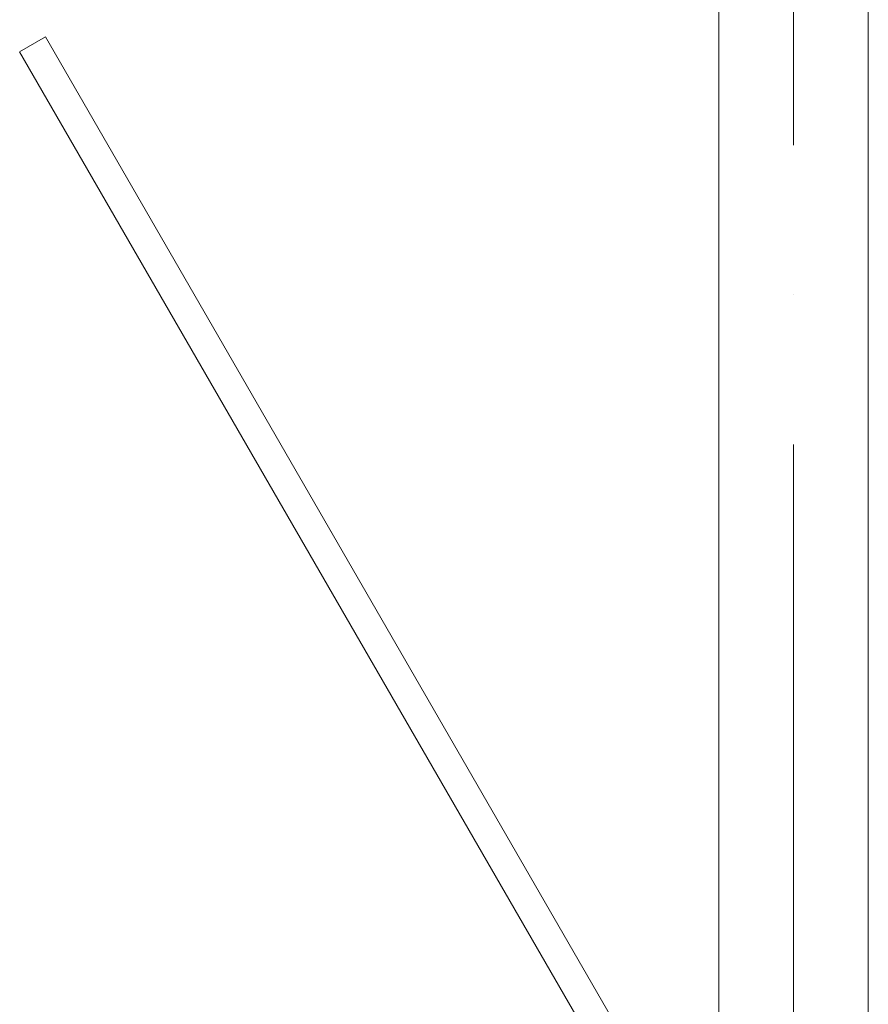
# Model space of a CAD drawing. Header units: millimetres. Extents: x -5460 to 47962, y 30005 to 103451.
# Tile 37 of 63: x 9143 to 10278, y 46457 to 47774. Entities that reach past the tile are written whole.
import ezdxf

# ---------------------------------------------------------------- set-up
doc = ezdxf.new("R2010")
doc.units = ezdxf.units.MM
doc.linetypes.add('4_ Штрихпунктир_ 10 х 2 мм', pattern=[1400, 1000, -200, 0, -200])
for name, color, linetype, lineweight in [('A-DOOR-____-MCUT', 7, 'Continuous', 18), ('A-DOOR-____-OTLN', 7, 'Continuous', 9), ('A-WALL-____-OTLN', 7, 'Continuous', 9), ('S-GRID-____-OTLN', 7, 'Continuous', 9)]:
    doc.layers.add(name, color=color, linetype=linetype, lineweight=lineweight)

# ---------------------------------------------------------------- blocks, each defined once
blk = doc.blocks.new('Наметкина 10_РД_АР_К1_отсоединено_rvt-1-ВКК_01_К1_З_ЭОМ_кабель_')
at = {"layer": 'A-WALL-____-OTLN', "color": 253, "lineweight": 5, "true_color": 0xaaaaaa}
for p, q in [((8100, 45460), (8100, 48660)), ((8300, 48660), (8300, 45460))]:
    blk.add_line(p, q, dxfattribs=at)
blk = doc.blocks.new('AC_Дверь_Двупольная_Ламелли - 1650_AC_Дверь_Ламели-9407875-ВКК_01_К1_З_ЭОМ_кабель_')
at = {"layer": 'A-DOOR-____-MCUT', "color": 253, "true_color": 0xaaaaaa}
for p, q in [((-1570, 100), (-210.3, 885)), ((-210.3, 885), (-190.3, 850.4)), ((-190.3, 850.4), (-1550, 65.4))]:
    blk.add_line(p, q, dxfattribs=at)
blk = doc.blocks.new('Наметкина 10_РД_АРФ_К1_R21_rvt-1-ВКК_01_К1_З_ЭОМ_кабель_')
at = {"layer": 'A-DOOR-____-OTLN', "color": 253, "lineweight": 9, "true_color": 0xaaaaaa, "rotation": 89.99999999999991}
blk.add_blockref('AC_Дверь_Двупольная_Ламелли - 1650_AC_Дверь_Ламели-9407875-ВКК_01_К1_З_ЭОМ_кабель_', (8050, 47060), dxfattribs=at)

msp = doc.modelspace()

# ---------------------------------------------------------------- linework, layer by layer
at = {"layer": 'S-GRID-____-OTLN', "color": 253, "linetype": '4_ Штрихпунктир_ 10 х 2 мм', "true_color": 0xaaaaaa}
msp.add_line((10177.6, 30804.7), (10177.6, 102650.8), dxfattribs=at)

# ---------------------------------------------------------------- block references
at = {"lineweight": 5}
for name in ['Наметкина 10_РД_АРФ_К1_R21_rvt-1-ВКК_01_К1_З_ЭОМ_кабель_', 'Наметкина 10_РД_АР_К1_отсоединено_rvt-1-ВКК_01_К1_З_ЭОМ_кабель_']:
    msp.add_blockref(name, (1977.6, 881.2), dxfattribs=at)

doc.saveas('drawing.dxf')
